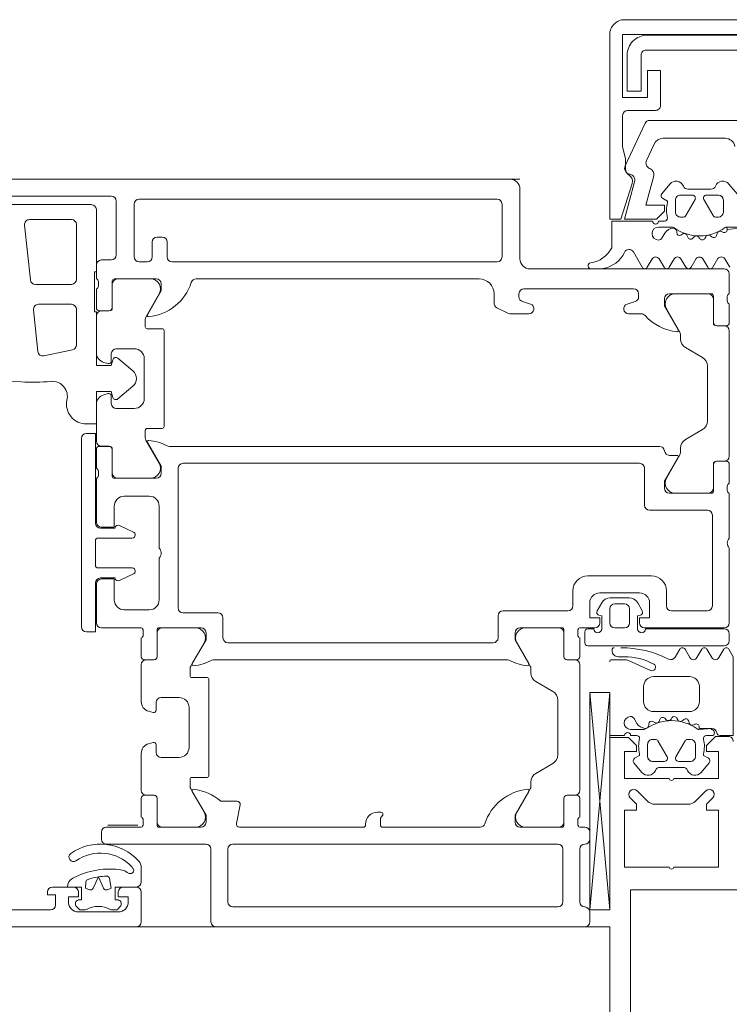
# Model space of a CAD drawing. Header units: centimetres. Extents: x -1737 to 22393, y -8842 to 3838.
# Tile 67 of 174: x 485.46 to 492.58, y 1113.45 to 1123.33. Entities that reach past the tile are written whole.
import ezdxf

# ---------------------------------------------------------------- set-up
doc = ezdxf.new("R2010")
doc.units = ezdxf.units.CM
for name, color, linetype, lineweight in [('A-DETL-GENF', 92, 'Continuous', 9), ('A-DOOR', 31, 'Continuous', 13), ('A-GLAZ-CWMG', 51, 'Continuous', 13)]:
    doc.layers.add(name, color=color, linetype=linetype, lineweight=lineweight)

# ---------------------------------------------------------------- blocks, each defined once
blk = doc.blocks.new('Schueco_FWS_ADS-75-SimplySmart_inw_Family-02 - FWS SI insert unit 90-2429721-3_piętro I __3_90 m_ - stan projektowany')
at = {"layer": 'A-DETL-GENF'}
for p, q in [((76.6, 0.9), (-76.6, 0.9)), ((-77.5, -6.6), (77.5, -6.6))]:
    blk.add_line(p, q, dxfattribs=at)
at = {"layer": 'A-DOOR'}
for p, q in [((70.35, 0.9), (76.5, 0.9)), ((76.6, 0.8), (76.6, 0.1)), ((72.5, 0.73), (71.21, 0.73)), ((76.37, 0.7), (72.78, 0.7)), ((71.45, 0.645), (72.3, 0.645)), ((72.55, 0.14), (72.55, 0.68)), ((72.73, 0.65), (72.73, 0.12)), ((76.42, 0.12), (76.42, 0.65)), ((72.1, 0.495), (71.6801, 0.495)), ((71.6304, 0.4398), (71.6882, -0.1102)), ((72.15, -0.105), (72.15, 0.445)), ((72.96, 0.32), (73.01, 0.32)), ((72.91, 0.12), (72.91, 0.27)), ((73.06, 0.27), (73.06, 0.12)), ((72.35, -0.1), (72.35, 0.04)), ((72.4, 0.09), (72.5, 0.09)), ((72.78, 0.07), (72.86, 0.07)), ((73.11, 0.07), (76.37, 0.07)), ((76.7, 0), (78.65, 0)), ((78.7, -0.05), (78.7, -0.25)), ((71.7379, -0.155), (72.1, -0.155)), ((72.37, -0.1717), (72.37, -0.1283)), ((72.509, -0.12), (72.509, -0.39)), ((72.51, -0.391), (72.51, -0.151)), ((72.95, -0.1), (72.529, -0.1)), ((72.56, -0.101), (72.8943, -0.101)), ((76.19, -0.1), (73.35, -0.1)), ((72.35, -0.39), (72.35, -0.2)), ((72.9809, -0.251), (72.8467, -0.4835)), ((76.34, -0.3444), (76.34, -0.25)), ((76.59, -0.25), (76.59, -0.2801)), ((77.74, -0.2), (76.64, -0.2)), ((77.79, -0.2801), (77.79, -0.25)), ((78.521, -0.25), (78.1, -0.25)), ((78.1557, -0.251), (78.49, -0.251)), ((78.541, -0.54), (78.541, -0.27)), ((78.68, -0.2783), (78.68, -0.3217)), ((72.1, -0.355), (71.7694, -0.355)), ((76.4765, -0.4446), (76.3673, -0.3889)), ((76.6254, -0.328), (76.7046, -0.3522)), ((77.6754, -0.3522), (77.7546, -0.328)), ((78.54, -0.301), (78.54, -0.541)), ((78.7, -0.35), (78.7, -0.54)), ((71.7197, -0.4102), (71.7637, -0.8287)), ((72.15, -0.7626), (72.15, -0.405)), ((72.35, -0.8407), (72.35, -0.471)), ((72.479, -0.42), (72.38, -0.42)), ((72.4, -0.421), (72.48, -0.421)), ((76.69, -0.45), (76.4992, -0.45)), ((77.817, -0.45), (77.69, -0.45)), ((78.2033, -0.6335), (78.0691, -0.401)), ((72.84, -0.5085), (72.84, -0.58)), ((78.57, -0.571), (78.65, -0.571)), ((78.67, -0.57), (78.571, -0.57)), ((72.86, -0.6), (73.01, -0.6)), ((73.03, -0.62), (73.03, -1.58)), ((78.21, -0.7031), (78.21, -0.6585)), ((78.7, -0.621), (78.7, -1.879)), ((78.43, -0.8879), (78.26, -0.7898)), ((71.8238, -0.8724), (72.1104, -0.8115)), ((72.5, -0.85), (72.5, -0.925)), ((72.73, -0.8), (72.55, -0.8)), ((72.4685, -0.9491), (72.4241, -0.9372)), ((72.5641, -0.8957), (72.7163, -1.0234)), ((72.83, -1.3), (72.83, -0.9)), ((78.48, -1.5255), (78.48, -0.9745)), ((72.7163, -1.1766), (72.5641, -1.3043)), ((72.4241, -1.2628), (72.4685, -1.2509)), ((72.5, -1.275), (72.5, -1.35)), ((72.35, -1.729), (72.35, -1.3593)), ((72.55, -1.4), (72.73, -1.4)), ((72.84, -1.62), (72.84, -1.6915)), ((73.01, -1.6), (72.86, -1.6)), ((78.26, -1.7102), (78.43, -1.6121)), ((72.2, -3.59), (72.2, -1.7)), ((72.8467, -1.7165), (72.9809, -1.949)), ((72.35, -2), (72.35, -1.81)), ((72.38, -1.78), (72.479, -1.78)), ((72.48, -1.779), (72.4, -1.779)), ((72.509, -1.81), (72.509, -2.08)), ((72.51, -2.049), (72.51, -1.809)), ((73.0825, -1.78), (78, -1.78)), ((78.0691, -2.099), (78.2033, -1.8665)), ((78.0995, -1.87), (78.1762, -1.87)), ((78.21, -1.8415), (78.21, -1.7969)), ((77.8, -1.95), (73.22, -1.95)), ((78.54, -1.959), (78.54, -2.199)), ((78.541, -2.23), (78.541, -1.96)), ((78.65, -1.929), (78.57, -1.929)), ((78.571, -1.93), (78.67, -1.93)), ((78.7, -1.96), (78.7, -2.15)), ((72.37, -2.0717), (72.37, -2.0283)), ((73.17, -2), (73.17, -3.4)), ((77.85, -2.37), (77.85, -2)), ((72.35, -2.54), (72.35, -2.1)), ((72.529, -2.1), (72.95, -2.1)), ((72.8943, -2.099), (72.56, -2.099)), ((78.1, -2.25), (78.521, -2.25)), ((78.49, -2.249), (78.1557, -2.249)), ((78.68, -2.1783), (78.68, -2.2217)), ((78.7, -2.25), (78.7, -2.7)), ((72.88, -2.28), (72.63, -2.28)), ((72.98, -2.8), (72.98, -2.38)), ((78.48, -2.42), (77.9, -2.42)), ((78.53, -3.38), (78.53, -2.47)), ((72.39, -2.6), (72.54, -2.6)), ((72.5805, -2.5739), (72.7227, -2.6402)), ((72.34, -2.73), (72.34, -2.97)), ((72.71, -2.7), (72.37, -2.7)), ((72.74, -2.6674), (72.74, -2.67)), ((78.7, -2.8), (78.7, -3.55)), ((72.98, -3.32), (72.98, -2.9)), ((72.37, -3), (72.71, -3)), ((72.7227, -3.0598), (72.5805, -3.1261)), ((72.74, -3.03), (72.74, -3.0326)), ((72.35, -3.55), (72.35, -3.16)), ((72.54, -3.1), (72.39, -3.1)), ((77.28, -3.08), (77.92, -3.08)), ((77.13, -3.38), (77.13, -3.23)), ((77.8, -3.25), (77.4, -3.25)), ((78.07, -3.23), (78.07, -3.38)), ((77.4194, -3.35), (77.374, -3.4286)), ((77.694, -3.3), (77.506, -3.3)), ((77.826, -3.4286), (77.7806, -3.35)), ((72.63, -3.42), (72.88, -3.42)), ((73.22, -3.45), (73.57, -3.45)), ((76.43, -3.43), (77.08, -3.43)), ((77.5, -3.41), (77.5, -3.55)), ((77.65, -3.36), (77.55, -3.36)), ((77.7, -3.55), (77.7, -3.41)), ((78.12, -3.43), (78.48, -3.43)), ((73.62, -3.5), (73.62, -3.7)), ((76.38, -3.7), (76.38, -3.48)), ((72.8, -3.6), (72.4, -3.6)), ((72.82, -3.6717), (72.82, -3.6283)), ((72.959, -3.62), (72.959, -3.89)), ((72.96, -3.651), (72.96, -3.891)), ((73.4, -3.6), (72.979, -3.6)), ((73.3443, -3.601), (73.01, -3.601)), ((77.021, -3.6), (76.6, -3.6)), ((76.6557, -3.601), (76.99, -3.601)), ((77.04, -3.651), (77.04, -3.891)), ((77.041, -3.89), (77.041, -3.62)), ((77.18, -3.6283), (77.18, -3.6717)), ((77.35, -3.6), (77.2, -3.6)), ((77.25, -3.64), (77.25, -3.75)), ((77.34, -3.61), (77.28, -3.61)), ((77.55, -3.6), (77.65, -3.6)), ((78.65, -3.6), (77.85, -3.6)), ((78.65, -3.61), (77.86, -3.61)), ((72.8, -3.89), (72.8, -3.7)), ((73.2967, -3.9835), (73.4309, -3.751)), ((73.67, -3.75), (76.33, -3.75)), ((76.7033, -3.9835), (76.5691, -3.751)), ((77.2, -3.7), (77.2, -3.89)), ((78.7, -3.73), (78.7, -3.66)), ((77.28, -3.78), (78.65, -3.78)), ((72.929, -3.92), (72.83, -3.92)), ((72.93, -3.921), (72.85, -3.921)), ((76.4675, -3.92), (73.5325, -3.92)), ((77.07, -3.921), (77.15, -3.921)), ((77.17, -3.92), (77.071, -3.92)), ((72.8, -3.971), (72.8, -4.3407)), ((73.29, -4.08), (73.29, -4.0085)), ((76.71, -4.0531), (76.71, -4.0085)), ((77.2, -3.971), (77.2, -5.229)), ((73.46, -4.1), (73.31, -4.1)), ((73.48, -5.08), (73.48, -4.12)), ((76.93, -4.2379), (76.76, -4.1398)), ((73, -4.3), (73.18, -4.3)), ((76.98, -4.8755), (76.98, -4.3245)), ((77.3002, -4.2489), (77.5, -6.4302)), ((72.8741, -4.4372), (72.9185, -4.4491)), ((72.95, -4.425), (72.95, -4.35)), ((73.28, -4.4), (73.28, -4.8)), ((72.9185, -4.7509), (72.8741, -4.7628)), ((72.95, -4.85), (72.95, -4.775)), ((72.8, -4.8593), (72.8, -5.229)), ((73.18, -4.9), (73, -4.9)), ((76.76, -5.0602), (76.93, -4.9621)), ((73.29, -5.1915), (73.29, -5.12)), ((73.31, -5.1), (73.46, -5.1)), ((73.4309, -5.449), (73.2967, -5.2165)), ((76.5691, -5.449), (76.7033, -5.2165)), ((76.71, -5.1915), (76.71, -5.1469)), ((72.8, -5.5), (72.8, -5.31)), ((72.83, -5.28), (72.929, -5.28)), ((72.85, -5.279), (72.93, -5.279)), ((72.959, -5.31), (72.959, -5.58)), ((72.96, -5.309), (72.96, -5.549)), ((77.04, -5.309), (77.04, -5.549)), ((77.041, -5.58), (77.041, -5.31)), ((77.15, -5.279), (77.07, -5.279)), ((77.071, -5.28), (77.17, -5.28)), ((77.2, -5.31), (77.2, -5.5)), ((73.6, -5.34), (73.7641, -5.34)), ((73.7936, -5.3757), (73.7569, -5.5643)), ((72.82, -5.5717), (72.82, -5.5283)), ((75.17, -5.45), (75.205, -5.45)), ((77.18, -5.5283), (77.18, -5.5717)), ((72.45, -5.6), (72.8, -5.6)), ((72.765, -5.58), (72.465, -5.58)), ((72.979, -5.6), (73.4, -5.6)), ((73.01, -5.599), (73.3443, -5.599)), ((73.7864, -5.6), (75.03, -5.6)), ((75.05, -5.58), (75.05, -5.57)), ((75.22, -5.6), (76.2, -5.6)), ((76.6, -5.6), (77.021, -5.6)), ((76.99, -5.599), (76.6557, -5.599)), ((77.2, -5.6), (77.25, -5.6)), ((72.4, -5.72), (72.4, -5.65)), ((77.3, -5.65), (77.3, -5.72)), ((73.45, -5.77), (72.45, -5.77)), ((73.5, -6.55), (73.5, -5.82)), ((73.67, -5.82), (73.67, -6.35)), ((76.98, -5.77), (73.72, -5.77)), ((77.03, -6.35), (77.03, -5.82)), ((77.2, -5.82), (77.2, -6.35)), ((71.91, -6.2), (72.12, -6.2)), ((72.62, -6.2), (72.75, -6.2)), ((72.8, -6.25), (72.8, -6.55)), ((72.1759, -6.4212), (72.1517, -6.397)), ((72.5883, -6.397), (72.5641, -6.4212)), ((73.72, -6.4), (76.98, -6.4)), ((70.6, -6.43), (71.89, -6.43)), ((72.17, -6.45), (72.57, -6.45)), ((72.2269, -6.43), (72.1971, -6.43)), ((72.5429, -6.43), (72.5131, -6.43)), ((77.3, -6.45), (77.3, -6.55)), ((77.25, -6.6), (73.55, -6.6))]:
    blk.add_line(p, q, dxfattribs=at)
at = {"layer": 'A-DOOR', "flags": 128}
for points in [[(72.35, 0.595), (72.35, -0.03), (72.33, -0.03), (72.33, -0.43), (72.35, -0.43), (72.35, -0.97), (72.5, -0.97), (72.5158, -0.9109)], [(72.8618, -0.4593), (73, -0.22), (73, -0.15)], [(78.05, -0.3), (78.05, -0.37), (78.1881, -0.6093)], [(72.5158, -1.2891), (72.5, -1.23), (72.35, -1.23), (72.35, -1.555), (72.25, -1.555)], [(72.25, -1.65), (72.34, -1.65), (72.34, -2.55)], [(73, -2.05), (73, -1.98), (72.8618, -1.7407)], [(78.1881, -1.8907), (78.05, -2.13), (78.05, -2.2)], [(72.53, -2.38), (72.53, -2.59), (72.4, -2.59)], [(72.34, -3.15), (72.34, -3.64), (72.25, -3.64)], [(72.4, -3.11), (72.53, -3.11), (72.53, -3.32)], [(77.3, -3.35), (77.3, -3.5), (77.4, -3.5), (77.4, -3.55)], [(77.8, -3.55), (77.8, -3.5), (77.9, -3.5), (77.9, -3.35)], [(77.3922, -3.4726), (77.42, -3.48), (77.42, -3.61)], [(77.78, -3.61), (77.78, -3.48), (77.8078, -3.4726)], [(73.3118, -3.9593), (73.45, -3.72), (73.45, -3.65)], [(76.55, -3.65), (76.55, -3.72), (76.6881, -3.9593)], [(77.5, -4.2489), (77.5, -6.4302), (77.3002, -6.4302), (77.3002, -4.2489), (77.5, -4.2489), (77.3002, -6.4302)], [(73.45, -5.55), (73.45, -5.48), (73.3118, -5.2407)], [(76.6881, -5.2407), (76.55, -5.48), (76.55, -5.55)], [(75.225, -5.47), (75.225, -5.4767), (75.2, -5.51), (75.2, -5.58)], [(72.7998, -6.0064), (72.7998, -6.015), (72.7998, -6.15)], [(72.75, -6.6), (64.1, -6.6), (64.1, -6.26), (64.21, -6.15), (64.27, -6.15), (64.27, -6.32)], [(72.17, -6.33), (72.2, -6.33), (72.2, -6.2), (72.06, -6.2)], [(72.75, -6.2), (72.54, -6.2), (72.54, -6.33), (72.57, -6.33)], [(71.94, -6.38), (71.94, -6.28), (71.86, -6.28), (71.86, -6.25)], [(72.17, -6.25), (72.17, -6.3), (72.07, -6.3), (72.07, -6.35)], [(72.67, -6.35), (72.67, -6.3), (72.57, -6.3), (72.57, -6.25)]]:
    blk.add_lwpolyline(points, dxfattribs=at)
for points in [[(72.4227, -6.2119), (72.37, -6.0988), (72.3173, -6.2119), (72.37, -6.0988)], [(72.4828, -6.1154), (72.5, -6.2129), (72.4602, -6.2274), (72.5, -6.2129)], [(72.2798, -6.2274), (72.24, -6.2129), (72.2456, -6.1492), (72.24, -6.2129)]]:
    blk.add_lwpolyline(points, close=True, dxfattribs=at)
at = {"layer": 'A-DOOR'}
for centre, radius, start, end in [((76.5, 0.8), 0.1, 360, 90), ((72.5, 0.68), 0.05, 360, 90), ((72.78, 0.65), 0.05, 90, 180), ((76.37, 0.65), 0.05, 360, 90), ((72.3, 0.595), 0.05, 360, 90), ((71.6801, 0.445), 0.05, 90, 186), ((72.1, 0.445), 0.05, 0, 90), ((72.96, 0.27), 0.05, 90, 180), ((73.01, 0.27), 0.05, 360, 90), ((72.5, 0.14), 0.05, 270, 360), ((72.78, 0.12), 0.05, 180, 270), ((72.86, 0.12), 0.05, 270, 0), ((73.11, 0.12), 0.05, 180, 270), ((76.37, 0.12), 0.05, 270, 360), ((76.7, 0.1), 0.1, 180, 270), ((72.4, 0.04), 0.05, 90, 180), ((78.65, -0.05), 0.05, 360, 90), ((71.7379, -0.105), 0.05, 186, 270), ((72.1, -0.105), 0.05, 270, 0), ((72.34, -0.1283), 0.03, 360, 70.52878), ((72.34, -0.1717), 0.03, 289.47122, 360), ((72.529, -0.12), 0.02, 90, 180), ((72.56, -0.151), 0.05, 90, 180), ((72.8262, 0.0177), 0.5, 275.62258, 342.25158), ((72.8943, -0.201), 0.1, 330, 90), ((72.95, -0.15), 0.05, 360, 90), ((73.35, -0.15), 0.05, 90, 162.25158), ((76.19, -0.25), 0.15, 360, 90), ((76.64, -0.25), 0.05, 90, 180), ((76.64, -0.2801), 0.05, 180, 253), ((77.74, -0.25), 0.05, 360, 90), ((77.74, -0.2801), 0.05, 287, 360), ((78.1, -0.3), 0.05, 90, 180), ((78.1557, -0.351), 0.1, 90, 210), ((78.49, -0.301), 0.05, 360, 90), ((78.521, -0.27), 0.02, 360, 90), ((78.71, -0.2783), 0.03, 109.47122, 180), ((71.7694, -0.405), 0.05, 90, 186), ((72.1, -0.405), 0.05, 360, 90), ((72.38, -0.39), 0.03, 180, 270), ((72.479, -0.39), 0.03, 270, 360), ((72.48, -0.391), 0.03, 270, 360), ((76.39, -0.3444), 0.05, 180, 243), ((76.69, -0.4), 0.05, 270, 73), ((77.69, -0.4), 0.05, 107, 270), ((78.71, -0.3217), 0.03, 180, 250.52878), ((72.4, -0.471), 0.05, 90, 180), ((72.89, -0.5085), 0.05, 150, 180), ((72.8738, -0.4662), 0.0138, 150, 275.62258), ((76.4992, -0.4), 0.05, 243, 270), ((77.817, -0.5), 0.05, 41.9139, 90), ((78.2263, -0.1326), 0.5, 221.9139, 264.08012), ((72.86, -0.58), 0.02, 180, 270), ((78.57, -0.541), 0.03, 180, 270), ((78.571, -0.54), 0.03, 180, 270), ((78.65, -0.621), 0.05, 360, 90), ((78.67, -0.54), 0.03, 270, 360), ((73.01, -0.62), 0.02, 360, 90), ((78.1762, -0.6162), 0.0138, 264.08012, 30), ((78.16, -0.6585), 0.05, 0, 30), ((72.1, -0.7626), 0.05, 282, 360), ((78.31, -0.7031), 0.1, 180, 240), ((71.8134, -0.8235), 0.05, 186, 282), ((72.45, -0.8407), 0.1, 180, 255), ((72.55, -0.85), 0.05, 90, 180), ((72.5448, -0.9187), 0.03, 50, 165.00492), ((72.73, -0.9), 0.1, 360, 90), ((78.38, -0.9745), 0.1, 360, 60), ((72.475, -0.925), 0.025, 255, 360), ((71.7349, 1.3622), 2.5, 256.46904, 266.78372), ((72.652, -1.1), 0.1, 310, 50), ((71.7069, 0.863), 2, 266.78372, 275.39523), ((71.909, -1.2775), 0.15, 344.31126, 95.39523), ((72.45, -1.3593), 0.1, 105, 180), ((72.475, -1.275), 0.025, 0, 105), ((72.25, -1.355), 0.2, 169.34959, 270), ((72.55, -1.35), 0.05, 180, 270), ((72.5448, -1.2813), 0.03, 194.99508, 310), ((72.73, -1.3), 0.1, 270, 0), ((73.01, -1.58), 0.02, 270, 0), ((78.38, -1.5255), 0.1, 300, 360), ((72.25, -1.7), 0.05, 90, 180), ((72.86, -1.62), 0.02, 90, 180), ((72.4, -1.729), 0.05, 180, 270), ((72.89, -1.6915), 0.05, 180, 210), ((72.8738, -1.7338), 0.0138, 84.67141, 210), ((72.8287, -2.2179), 0.5, 62.5097, 84.67141), ((73.0825, -1.73), 0.05, 242.5097, 270), ((78.31, -1.7969), 0.1, 120, 180), ((72.38, -1.81), 0.03, 90, 180), ((72.479, -1.81), 0.03, 0, 90), ((72.48, -1.809), 0.03, 0, 90), ((78, -1.83), 0.05, 5.73917, 90), ((78.0995, -1.82), 0.05, 185.73917, 270), ((78.1762, -1.8838), 0.0138, 330, 90), ((78.16, -1.8415), 0.05, 330, 360), ((72.8943, -1.999), 0.1, 270, 30), ((73.22, -2), 0.05, 90, 180), ((77.8, -2), 0.05, 0, 90), ((78.57, -1.959), 0.03, 90, 180), ((78.571, -1.96), 0.03, 90, 180), ((78.65, -1.879), 0.05, 270, 360), ((78.67, -1.96), 0.03, 0, 90), ((72.34, -2.0283), 0.03, 360, 70.52878), ((72.34, -2.0717), 0.03, 289.47122, 0), ((72.56, -2.049), 0.05, 180, 270), ((72.95, -2.05), 0.05, 270, 360), ((72.529, -2.08), 0.02, 180, 270), ((78.1557, -2.149), 0.1, 150, 270), ((78.71, -2.1783), 0.03, 109.47122, 180), ((78.1, -2.2), 0.05, 180, 270), ((78.49, -2.199), 0.05, 270, 360), ((78.521, -2.23), 0.02, 270, 360), ((78.71, -2.2217), 0.03, 180, 250.52878), ((72.63, -2.38), 0.1, 90, 180), ((72.88, -2.38), 0.1, 360, 90), ((77.9, -2.37), 0.05, 180, 270), ((78.48, -2.47), 0.05, 360, 90), ((72.39, -2.55), 0.05, 180, 270), ((72.4, -2.54), 0.05, 180, 270), ((72.5679, -2.6011), 0.03, 65, 158.28824), ((72.71, -2.6674), 0.03, 0, 65), ((72.37, -2.73), 0.03, 90, 180), ((72.71, -2.67), 0.03, 270, 0), ((78.7525, -2.75), 0.0725, 136.39718, 223.60282), ((72.9275, -2.85), 0.0725, 316.39718, 43.60282), ((72.37, -2.97), 0.03, 180, 270), ((72.71, -3.03), 0.03, 0, 90), ((72.71, -3.0326), 0.03, 295, 0), ((72.39, -3.15), 0.05, 90, 180), ((72.4, -3.16), 0.05, 90, 180), ((72.5679, -3.0989), 0.03, 201.71176, 295), ((77.28, -3.23), 0.15, 90, 180), ((77.92, -3.23), 0.15, 360, 90), ((77.4, -3.35), 0.1, 90, 180), ((77.8, -3.35), 0.1, 360, 90), ((72.63, -3.32), 0.1, 180, 270), ((72.88, -3.32), 0.1, 270, 360), ((77.506, -3.4), 0.1, 90, 150), ((77.694, -3.4), 0.1, 30, 90), ((73.22, -3.4), 0.05, 180, 270), ((73.57, -3.5), 0.05, 0, 90), ((76.43, -3.48), 0.05, 90, 180), ((77.08, -3.38), 0.05, 270, 0), ((77.4, -3.4436), 0.03, 150, 255), ((77.55, -3.41), 0.05, 90, 180), ((77.65, -3.41), 0.05, 0, 90), ((77.8, -3.4436), 0.03, 285, 30), ((78.12, -3.38), 0.05, 180, 270), ((78.48, -3.38), 0.05, 270, 0), ((72.4, -3.55), 0.05, 180, 270), ((77.35, -3.55), 0.05, 270, 0), ((77.55, -3.55), 0.05, 180, 270), ((77.65, -3.55), 0.05, 270, 360), ((77.85, -3.55), 0.05, 180, 270), ((78.65, -3.55), 0.05, 270, 0), ((72.25, -3.59), 0.05, 180, 270), ((72.79, -3.6283), 0.03, 0, 70.52878), ((72.979, -3.62), 0.02, 90, 180), ((73.01, -3.651), 0.05, 90, 180), ((73.3443, -3.701), 0.1, 330, 90), ((73.4, -3.65), 0.05, 0, 90), ((76.6, -3.65), 0.05, 90, 180), ((76.6557, -3.701), 0.1, 90, 210), ((76.99, -3.651), 0.05, 0, 90), ((77.021, -3.62), 0.02, 0, 90), ((77.21, -3.6283), 0.03, 109.47122, 180), ((77.28, -3.64), 0.03, 90, 180), ((77.38, -3.61), 0.04, 180, 0), ((77.82, -3.61), 0.04, 180, 0), ((78.65, -3.66), 0.05, 0, 90), ((72.79, -3.6717), 0.03, 289.47122, 0), ((73.67, -3.7), 0.05, 180, 270), ((76.33, -3.7), 0.05, 270, 0), ((77.21, -3.6717), 0.03, 180, 250.52878), ((77.28, -3.75), 0.03, 180, 270), ((78.65, -3.73), 0.05, 270, 0), ((72.83, -3.89), 0.03, 180, 270), ((72.85, -3.971), 0.05, 90, 180), ((72.929, -3.89), 0.03, 270, 0), ((72.93, -3.891), 0.03, 270, 0), ((73.2787, -3.4821), 0.5, 275.32859, 297.4903), ((73.5325, -3.97), 0.05, 90, 117.4903), ((76.4675, -3.97), 0.05, 62.5097, 90), ((76.7213, -3.4821), 0.5, 242.5097, 264.67141), ((77.07, -3.891), 0.03, 180, 270), ((77.071, -3.89), 0.03, 180, 270), ((77.15, -3.971), 0.05, 0, 90), ((77.17, -3.89), 0.03, 270, 0), ((73.34, -4.0085), 0.05, 150, 180), ((73.3238, -3.9662), 0.0138, 150, 275.32859), ((76.6762, -3.9662), 0.0138, 264.67141, 30), ((76.66, -4.0085), 0.05, 0, 30), ((73.31, -4.08), 0.02, 180, 270), ((73.46, -4.12), 0.02, 0, 90), ((76.81, -4.0531), 0.1, 180, 240), ((76.88, -4.3245), 0.1, 360, 60), ((72.9, -4.3407), 0.1, 180, 255), ((73, -4.35), 0.05, 90, 180), ((73.18, -4.4), 0.1, 0, 90), ((72.925, -4.425), 0.025, 255, 0), ((72.9, -4.8593), 0.1, 105, 180), ((72.925, -4.775), 0.025, 0, 105), ((73.18, -4.8), 0.1, 270, 0), ((73, -4.85), 0.05, 180, 270), ((76.88, -4.8755), 0.1, 300, 0), ((73.31, -5.12), 0.02, 90, 180), ((73.46, -5.08), 0.02, 270, 0), ((76.81, -5.1469), 0.1, 120, 180), ((72.85, -5.229), 0.05, 180, 270), ((73.34, -5.1915), 0.05, 180, 210), ((73.3238, -5.2338), 0.0138, 83.85932, 210), ((73.2718, -5.7172), 0.5, 48.97478, 83.85932), ((76.7238, -5.7177), 0.5, 95.62258, 162.25158), ((76.6762, -5.2338), 0.0138, 330, 95.62258), ((76.66, -5.1915), 0.05, 330, 0), ((77.15, -5.229), 0.05, 270, 0), ((72.83, -5.31), 0.03, 90, 180), ((72.929, -5.31), 0.03, 0, 90), ((72.93, -5.309), 0.03, 0, 90), ((77.07, -5.309), 0.03, 90, 180), ((77.071, -5.31), 0.03, 90, 180), ((77.17, -5.31), 0.03, 0, 90), ((73.7641, -5.37), 0.03, 349, 90), ((72.79, -5.5283), 0.03, 360, 70.52878), ((73.3443, -5.499), 0.1, 270, 30), ((75.17, -5.57), 0.12, 90, 180), ((75.205, -5.47), 0.02, 0, 90), ((75.205, -5.4767), 0.02, 315, 0), ((76.6557, -5.499), 0.1, 150, 270), ((77.21, -5.5283), 0.03, 109.47122, 180), ((72.45, -5.65), 0.05, 90, 180), ((72.79, -5.5717), 0.03, 289.47122, 360), ((72.979, -5.58), 0.02, 180, 270), ((73.01, -5.549), 0.05, 180, 270), ((73.4, -5.55), 0.05, 270, 0), ((73.7864, -5.57), 0.03, 169, 270), ((75.03, -5.58), 0.02, 270, 0), ((75.22, -5.58), 0.02, 180, 270), ((76.2, -5.55), 0.05, 270, 342.25158), ((76.6, -5.55), 0.05, 180, 270), ((76.99, -5.549), 0.05, 270, 0), ((77.021, -5.58), 0.02, 270, 0), ((77.21, -5.5717), 0.03, 180, 250.52878), ((77.25, -5.65), 0.05, 360, 90), ((72.45, -5.72), 0.05, 180, 270), ((77.25, -5.72), 0.05, 270, 0), ((72.3906, -6.2887), 0.5187, 42.39007, 124.8585), ((73.45, -5.82), 0.05, 0, 90), ((73.72, -5.82), 0.05, 90, 180), ((76.98, -5.82), 0.05, 0, 90), ((77.25, -5.82), 0.05, 90, 180), ((72.1198, -5.9), 0.045, 124.8585, 304.8585), ((72.3906, -6.2887), 0.4287, 43.16196, 124.8585), ((72.4825, -6.81), 0.79, 80.84576, 117.86418), ((72.6944, -6.0345), 0.03, 282.68916, 26.88929), ((72.623, -6.0707), 0.11, 26.88929, 43.16196), ((72.6998, -6.0064), 0.1, 360, 42.39007), ((72.27, -6.029), 0.53, 360, 1.51042), ((72.16, -6.2), 0.1, 117.86418, 180), ((72.2755, -6.1518), 0.03, 107.45979, 175), ((72.2755, -6.1518), 0.03, 107.45979, 175), ((72.4825, -6.81), 0.72, 98.98852, 107.45979), ((72.4825, -6.81), 0.72, 98.98852, 107.45979), ((72.4825, -6.81), 0.72, 92.42816, 98.98852), ((72.4825, -6.81), 0.72, 92.42816, 98.98852), ((72.4533, -6.1206), 0.03, 10, 92.42816), ((72.4533, -6.1206), 0.03, 10, 92.42816), ((72.5923, -6.1288), 0.1, 49.33981, 80.84576), ((72.69, -6.015), 0.05, 229.33981, 282.68916), ((71.91, -6.25), 0.05, 90, 180), ((72.12, -6.25), 0.05, 0, 90), ((72.2901, -6.1992), 0.03, 250, 335), ((72.2901, -6.1992), 0.03, 250, 335), ((72.4499, -6.1992), 0.03, 205, 290), ((72.4499, -6.1992), 0.03, 205, 290), ((72.62, -6.25), 0.05, 90, 180), ((72.75, -6.15), 0.05, 270, 0), ((72.75, -6.25), 0.05, 0, 90), ((71.89, -6.38), 0.05, 270, 0), ((72.17, -6.35), 0.1, 180, 270), ((72.18, -6.3687), 0.04, 104.47751, 225), ((72.37, -6.655), 0.26, 62.51067, 117.48933), ((72.56, -6.3687), 0.04, 315, 75.52249), ((72.57, -6.35), 0.1, 270, 0), ((73.72, -6.35), 0.05, 180, 270), ((76.98, -6.35), 0.05, 270, 0), ((77.25, -6.35), 0.05, 180, 270), ((77.25, -6.45), 0.05, 0, 90), ((72.1971, -6.4), 0.03, 225, 270), ((72.2269, -6.38), 0.05, 270, 297.48933), ((72.5131, -6.38), 0.05, 242.51067, 270), ((72.5429, -6.4), 0.03, 270, 315), ((72.75, -6.55), 0.05, 270, 360), ((73.55, -6.55), 0.05, 180, 270), ((77.25, -6.55), 0.05, 270, 0)]:
    blk.add_arc(centre, radius, start, end, dxfattribs=at)
blk = doc.blocks.new('Rectangular Mullion - SI_CovCap-20mm_Mull-85mm-V20-3_piętro I __3_90 m_ - stan projektowany')
at = {"layer": 'A-DETL-GENF'}
for p, q in [((-2.5, 12.2), (-2.5, 6.6)), ((-2.29, 12.1438), (-2.29, 6.5396)), ((-2.224, 5.2346), (-2.1179, 5.3407)), ((-2.0472, 5.37), (-1.7129, 5.37)), ((-1.6422, 5.3407), (-1.5361, 5.2346)), ((-2.1764, 5.0514), (-2.258, 4.9541)), ((-1.502, 4.954), (-1.5837, 5.0513)), ((-1.95, 4.94), (-2.07, 4.94)), ((-1.765, 4.9999), (-1.9951, 4.9999)), ((-1.69, 4.94), (-1.81, 4.94)), ((-2.12, 4.89), (-2.12, 4.77)), ((-2.0164, 4.735), (-1.924, 4.895)), ((-1.836, 4.895), (-1.7436, 4.735)), ((-1.64, 4.77), (-1.64, 4.89)), ((-2.35, 4.6799), (-2.5, 4.6799)), ((-2.2296, 4.6799), (-2.29, 4.6799)), ((-2.07, 4.72), (-2.0424, 4.72)), ((-1.7176, 4.72), (-1.69, 4.72)), ((-1.4641, 4.6799), (-1.5291, 4.6799)), ((-2.29, 4.6199), (-2.1616, 4.6199)), ((-2.2273, 4.5587), (-2.2554, 4.5099)), ((-2.107, 4.5622), (-2.1078, 4.5766)), ((-2.0476, 4.5508), (-2.0663, 4.5401)), ((-1.702, 4.5557), (-1.7074, 4.5357)), ((-1.6457, 4.5677), (-1.6594, 4.5747)), ((-1.9973, 4.5195), (-2.0018, 4.5332)), ((-1.9335, 4.5217), (-1.9476, 4.5076)), ((-1.8768, 4.5045), (-1.8846, 4.5166)), ((-1.8156, 4.5231), (-1.8256, 4.5058)), ((-1.7564, 4.5212), (-1.7671, 4.5308)), ((-1.7, 4.4399), (-2.06, 4.4399)), ((-2.16, 4.3399), (-2.16, 4.1899)), ((-1.6001, 4.1899), (-1.6001, 4.3399)), ((-2.0601, 4.0899), (-1.7001, 4.0899)), ((-2.3101, 3.9286), (-2.0893, 4.0269)), ((-2.4801, 3.92), (-2.3508, 3.92)), ((-2.3551, 3.89), (-2.4161, 3.89)), ((-1.8427, 3.895), (-1.7964, 3.8149)), ((-1.7445, 3.8149), (-1.6957, 3.8994)), ((-1.6247, 3.8994), (-1.5759, 3.8149)), ((-1.5239, 3.8149), (-1.4751, 3.8994)), ((-1.4041, 3.8994), (-1.3553, 3.8149)), ((-2.4761, 3.83), (-2.4761, 3.82)), ((-2.1754, -0.0176), (-2.2626, -0.1698)), ((-2.0732, -0.1019), (-2.1235, -0.0172)), ((-1.9552, -0.0172), (-2.005, -0.1019)), ((-1.8534, -0.1019), (-1.9035, -0.0172)), ((-1.7356, -0.0172), (-1.7854, -0.1019)), ((-1.6341, -0.1029), (-1.6838, -0.0174)), ((-1.5156, -0.0172), (-1.5654, -0.1019)), ((-1.4137, -0.1029), (-1.4638, -0.0173)), ((-1.2956, -0.0174), (-1.3454, -0.1028)), ((-1.9754, -0.3099), (-1.9472, -0.3587)), ((-1.8278, -0.3766), (-1.827, -0.3622)), ((-1.7862, -0.3401), (-1.7676, -0.3508)), ((-1.7218, -0.3332), (-1.7173, -0.3195)), ((-1.6676, -0.3076), (-1.6534, -0.3217)), ((-1.6046, -0.3166), (-1.5967, -0.3045)), ((-1.5456, -0.3058), (-1.5356, -0.3232)), ((-1.4871, -0.3308), (-1.4764, -0.3212)), ((-1.4273, -0.3357), (-1.422, -0.3558)), ((-1.3794, -0.3747), (-1.3656, -0.3677)), ((-1.8816, -0.4199), (-2.01, -0.4199)), ((-2.01, -0.4799), (-1.9495, -0.4799)), ((-1.84, -0.69), (-1.84, -0.57)), ((-1.79, -0.52), (-1.7624, -0.52)), ((-1.7364, -0.535), (-1.644, -0.695)), ((-1.556, -0.695), (-1.4636, -0.535)), ((-1.4376, -0.52), (-1.41, -0.52)), ((-1.36, -0.57), (-1.36, -0.69)), ((-1.978, -0.7541), (-1.8963, -0.8514)), ((-1.67, -0.74), (-1.79, -0.74)), ((-1.41, -0.74), (-1.53, -0.74)), ((-1.3037, -0.8514), (-1.222, -0.7541)), ((-1.7151, -0.7999), (-1.4849, -0.7999)), ((-2.3444, -1.0341), (-2.1452, -1.4611)), ((-2.0551, -1.2523), (-2.1312, -1.0889)), ((-1.342, -1.31), (-1.9644, -1.31)), ((-2.0999, -1.49), (-1.1389, -1.49)), ((-2.32, -1.59), (-2.04, -1.59)), ((2.135, -2.1946), (-2.135, -2.1946)), ((-2.125, -2.3446), (2.125, -2.3446)), ((2.3501, -2.5), (-2.3501, -2.5))]:
    blk.add_line(p, q, dxfattribs=at)
at = {"layer": 'A-DETL-GENF', "flags": 128}
for points in [[(2.29, 6.7), (2.29, 6.3792), (2.29, 6.23), (1.1198, 6.23), (-1.1199, 6.23), (-2.29, 6.23), (-2.29, 6.3792), (-2.29, 6.7)], [(-1.905, 6), (-2.35, 6), (-2.35, 5.43), (-2.23, 5.43), (-2.23, 5.37), (-2.2947, 5.3054)], [(-1.4654, 5.3054), (-1.53, 5.37), (-1.53, 5.43), (-1.41, 5.43), (-1.41, 6), (-1.855, 6)], [(-1.905, 5.11), (-2.35, 5.11), (-2.35, 4.84), (-2.23, 4.84), (-2.23, 4.78), (-2.31, 4.7), (-2.5, 4.7)], [(-1.31, 4.69), (-1.44, 4.69), (-1.53, 4.78), (-1.53, 4.84), (-1.41, 4.84), (-1.41, 5.11), (-1.855, 5.11)], [(-2.25, 4.9088), (-2.2, 4.8799), (-2.2, 4.8672)], [(-1.56, 4.8672), (-1.56, 4.8799), (-1.51, 4.9088)], [(-1.3034, 3.8149), (-1.2601, 3.8899), (-1.2601, 4.6799), (-1.3954, 4.6799)], [(-1.6048, 4.6199), (-1.4748, 4.6099), (-1.602, 4.6099), (-1.602, 4.5944)], [(-2.48, -0.2109), (-2.48, -0.4799), (-2.07, -0.4799)], [(-1.203, -0.4199), (-1.3248, -0.4199), (-1.322, -0.3944), (-1.1948, -0.4099)], [(-2.5, -2.3501), (-2.5, -0.5), (-2.3899, -0.5), (-2.2734, -0.8584)], [(-2.0576, -0.9345), (-2.1365, -0.64), (-1.95, -0.64), (-1.95, -0.58), (-2.03, -0.5), (-2.35, -0.5), (-2.2497, -0.8745)], [(-1.92, -0.6672), (-1.92, -0.6799), (-1.97, -0.7088)], [(-2.34, -1.0012), (-2.34, -1.1062), (-2.37, -1.2244), (-2.37, -1.5393)], [(-1.99, -1.64), (-1.99, -1.99), (-2.12, -1.99), (-2.12, -1.72), (-2.37, -1.72), (-2.37, -2.35), (2.37, -2.35), (2.37, -1.72), (2.12, -1.72), (2.12, -1.99), (1.99, -1.99), (1.99, -1.64)], [(-2.185, -2.1446), (-2.185, -1.7846), (-2.325, -1.7846), (-2.325, -2.1447)]]:
    blk.add_lwpolyline(points, dxfattribs=at)
at = {"layer": 'A-DETL-GENF'}
for centre, radius, start, end in [((-1.88, 5.9944), 0.0256, 12.68038, 167.31962), ((-2.0472, 5.27), 0.1, 90, 135), ((-1.7129, 5.27), 0.1, 45, 90), ((-2.2593, 5.27), 0.05, 135, 315), ((-1.5007, 5.27), 0.05, 225, 45), ((-2.1151, 4.9999), 0.08, 22.61338, 140.0011), ((-1.88, 5.1044), 0.0256, 12.68038, 167.31962), ((-1.645, 4.9999), 0.08, 40.00084, 157.37501), ((-2.235, 4.9348), 0.03, 140.00808, 239.99285), ((-2.07, 4.89), 0.05, 89.98769, 180.00786), ((-1.9951, 5.0499), 0.05, 202.62016, 269.99744), ((-1.95, 4.91), 0.03, 329.99533, 90.00419), ((-1.81, 4.91), 0.03, 89.99649, 209.99508), ((-1.765, 5.0499), 0.05, 269.99658, 337.37691), ((-1.69, 4.89), 0.05, 0.00696, 89.98859), ((-1.525, 4.9348), 0.03, 299.99606, 40.00909), ((-1.896, 4.7886), 0.314, 165.49565, 194.4999), ((-1.8644, 4.7886), 0.3144, 346.80025, 14.48077), ((-2.07, 4.77), 0.05, 179.98752, 270.00803), ((-1.69, 4.77), 0.05, 270.00681, 359.98874), ((-2.32, 4.6799), 0.03, 179.99777, 359.99777), ((-2.23, 4.7099), 0.03, 270.90298, 359.97925), ((-2.0424, 4.75), 0.03, 269.98568, 330.00421), ((-1.7177, 4.75), 0.03, 209.99278, 270.00843), ((-1.5291, 4.7099), 0.03, 166.80025, 269.99777), ((-1.483, 4.6529), 0.033, 269.99779, 54.90771), ((-1.4748, 4.6599), 0.05, 269.98893, 352.8241), ((-1.3954, 4.6499), 0.03, 90.00076, 172.80928), ((-1.31, 4.74), 0.05, 270, 0), ((-2.29, 4.5549), 0.065, 89.99777, 269.99777), ((-2.1407, 4.5087), 0.1, 90.82493, 149.9955), ((-2.1616, 4.5699), 0.05, 54.91989, 89.99777), ((-2.1416, 4.5748), 0.0339, 3.00029, 90.81949), ((-1.88, 4.9709), 0.44, 234.91989, 305.83899), ((-2.0799, 4.5636), 0.0272, 183.01247, 299.98678), ((-2.0318, 4.5234), 0.0316, 18.00109, 119.99075), ((-1.673, 4.548), 0.03, 63.00095, 164.9963), ((-1.632, 4.5944), 0.03, 243.00676, 359.9866), ((-1.6048, 4.5899), 0.03, 89.99777, 125.83899), ((-2.29, 4.5299), 0.04, 269.99776, 330.00403), ((-1.9688, 4.5288), 0.03, 197.99688, 314.99724), ((-1.9111, 4.4994), 0.0316, 32.98734, 135.00678), ((-1.8516, 4.5208), 0.03, 212.99923, 329.99752), ((-1.7883, 4.5073), 0.0316, 48.0004, 149.99518), ((-1.7363, 4.5435), 0.03, 227.99493, 345.0023), ((-2.06, 4.3399), 0.1, 89.99777, 179.99777), ((-1.7, 4.3399), 0.1, 359.99777, 89.99777), ((-2.0601, 4.1899), 0.1, 179.99777, 269.99777), ((-1.7001, 4.1899), 0.1, 269.99777, 359.99777), ((-2.355, 4.52), 0.63, 269.99813, 298.0699), ((-2.0751, 3.995), 0.035, 298.07257, 113.99619), ((-2.4801, 3.94), 0.02, 180.00608, 269.99384), ((-2.4161, 3.83), 0.06, 89.9876, 180.01014), ((-2.389, 4.87), 1.07, 270.00664, 296.65796), ((-2.3508, 4.02), 0.1, 270.0023, 293.99157), ((-1.886, 3.8681), 0.051, 31.80471, 116.6592), ((-1.6602, 3.8789), 0.041, 29.99628, 149.99927), ((-1.4396, 3.8789), 0.041, 30.003, 149.99255), ((-2.4561, 3.82), 0.02, 179.95979, 270.02046), ((-1.7704, 3.8299), 0.03, 209.99417, 330.00137), ((-1.5499, 3.8299), 0.03, 209.99417, 330.00137), ((-1.3293, 3.8299), 0.03, 209.99417, 330.00137), ((-2.6872, -0.031), 0.03, 89.9022, 261.64334), ((-2.7331, -0.3432), 0.2856, 27.59211, 81.64334), ((-2.6143, -0.291), 0.2911, 25.36369, 80.45454), ((-2.1493, -0.0325), 0.03, 30.71536, 150.16485), ((-1.9293, -0.0324), 0.03, 30.58867, 149.53464), ((-1.7097, -0.0324), 0.03, 30.14481, 149.53463), ((-1.4897, -0.0324), 0.03, 30.34487, 149.53462), ((-2.306, -0.1449), 0.05, 205.36369, 330.16485), ((-2.0391, -0.0779), 0.0417, 215.13204, 324.86796), ((-1.8194, -0.0781), 0.0415, 215.01205, 324.98795), ((-1.6001, -0.0765), 0.043, 217.84365, 323.82344), ((-1.3796, -0.0786), 0.0419, 215.46653, 324.69988), ((-2.01, -0.3549), 0.065, 90, 270), ((-2.01, -0.3299), 0.04, 29.99374, 90.00001), ((-1.5716, -0.3208), 0.03, 30.00025, 146.99854), ((-1.8606, -0.3087), 0.1, 210.00227, 269.17284), ((-1.8616, -0.3748), 0.0339, 269.17829, 356.99749), ((-1.6, -0.7709), 0.44, 54.15879, 125.07788), ((-1.7998, -0.3636), 0.0272, 60.01099, 176.9853), ((-1.7518, -0.3234), 0.0316, 240.00703, 341.99669), ((-1.6888, -0.3288), 0.03, 45.00054, 162.0009), ((-1.6311, -0.2994), 0.0316, 224.99099, 327.01044), ((-1.5082, -0.3073), 0.0316, 210.00259, 311.99738), ((-1.4563, -0.3435), 0.03, 14.99548, 132.00284), ((-1.393, -0.348), 0.03, 195.00147, 296.99683), ((-1.352, -0.3944), 0.03, 0.01117, 116.99101), ((-2.04, -0.4799), 0.03, 0, 180), ((-1.95, -0.5099), 0.03, 0.01852, 89.09479), ((-1.8816, -0.3699), 0.05, 270, 305.07788), ((-1.3248, -0.3899), 0.03, 234.15879, 270), ((-1.616, -0.5886), 0.314, 165.49788, 194.50212), ((-1.79, -0.57), 0.05, 89.98974, 180.01026), ((-1.7624, -0.55), 0.03, 29.99356, 90.01209), ((-1.4376, -0.55), 0.03, 89.98935, 150.005), ((-1.41, -0.57), 0.05, 0.00904, 89.99096), ((-1.79, -0.69), 0.05, 179.98992, 270.01008), ((-1.41, -0.69), 0.05, 270.00918, 359.99082), ((-1.955, -0.7348), 0.03, 120.00493, 219.98969), ((-1.67, -0.71), 0.03, 269.99358, 30.00244), ((-1.53, -0.71), 0.03, 150.00269, 270.00128), ((-2.34, -0.88), 0.07, 300.00644, 18), ((-2.3076, -0.89), 0.06, 278.44171, 15), ((-1.8351, -0.7999), 0.08, 219.99668, 337.38439), ((-1.7151, -0.8499), 0.05, 90.00034, 157.37761), ((-1.4849, -0.8499), 0.05, 22.62086, 90.00119), ((-1.3649, -0.7999), 0.08, 202.62277, 319.99694), ((-2.29, -1.0087), 0.06, 98.44171, 205), ((-2.27, -1.0012), 0.07, 120.00644, 180), ((-2.1155, -0.95), 0.06, 288.81925, 15), ((-2.0768, -1.0636), 0.06, 108.81925, 205), ((-1.9644, -1.21), 0.1, 205, 270), ((-1.342, -1.21), 0.1, 270, 350), ((-2.0999, -1.44), 0.05, 205, 270), ((-2.3188, -1.5388), 0.0512, 180.57094, 268.64822), ((-2.04, -1.64), 0.05, 0.00001, 90.0001), ((-2.1251, -2.1448), 0.1998, 179.97179, 270.0352), ((-2.135, -2.1447), 0.0499, 179.87955, 270.02248), ((-2.3501, -2.3501), 0.1499, 179.99376, 270.0062)]:
    blk.add_arc(centre, radius, start, end, dxfattribs=at)

msp = doc.modelspace()

# ---------------------------------------------------------------- block references
at = {"layer": 'A-DOOR'}
msp.add_blockref('Schueco_FWS_ADS-75-SimplySmart_inw_Family-02 - FWS SI insert unit 90-2429721-3_piętro I __3_90 m_ - stan projektowany', (413.8768, 1120.8256), dxfattribs=at)
at = {"layer": 'A-GLAZ-CWMG', "lineweight": 9, "extrusion": (0, 0, -1), "rotation": 180}
msp.add_blockref('Rectangular Mullion - SI_CovCap-20mm_Mull-85mm-V20-3_piętro I __3_90 m_ - stan projektowany', (-493.8768, 1120.8256), dxfattribs=at)

doc.saveas('drawing.dxf')
